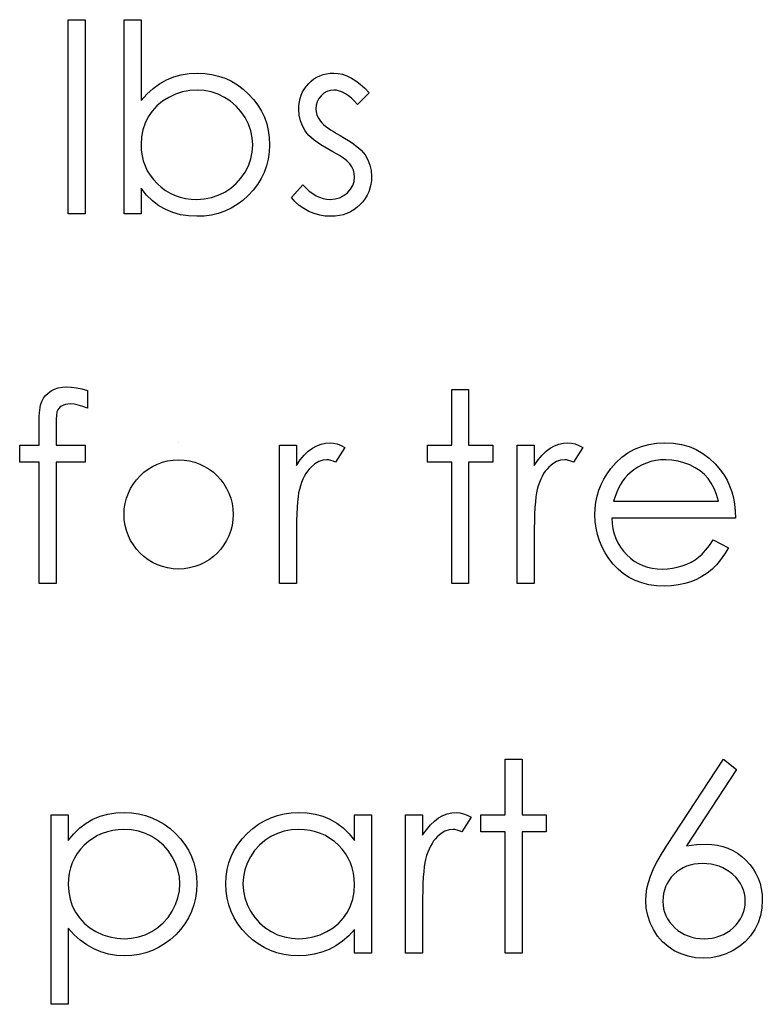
# Model space of a CAD drawing. Header units: inches. Extents: x 1694 to 2505, y -239 to -56.
# Tile 213 of 256: x 1858.464 to 1859.004, y -89.542 to -88.826. Entities that reach past the tile are written whole.
import ezdxf

# ---------------------------------------------------------------- set-up
doc = ezdxf.new("R2010")
doc.units = ezdxf.units.IN
doc.header["$LTSCALE"] = 0.5
doc.header["$MEASUREMENT"] = 0

msp = doc.modelspace()

# ---------------------------------------------------------------- linework, layer by layer
at = {"color": 7, "linetype": 'Continuous'}
for p, q in [((1858.49909, -88.82599), (1858.51146, -88.82599)), ((1858.49909, -88.96732), (1858.49909, -88.82599)), ((1858.51146, -88.82599), (1858.51146, -88.96732)), ((1858.53973, -88.96732), (1858.53973, -88.82599)), ((1858.53973, -88.82599), (1858.55209, -88.82599)), ((1858.55209, -88.82599), (1858.55209, -88.8849)), ((1858.58141, -88.8661), (1858.58718, -88.86516)), ((1858.58718, -88.86516), (1858.59317, -88.86486)), ((1858.59317, -88.86486), (1858.59849, -88.8651)), ((1858.59849, -88.8651), (1858.60366, -88.86582)), ((1858.68464, -88.8659), (1858.6871, -88.86532)), ((1858.6871, -88.86532), (1858.68967, -88.86497)), ((1858.68967, -88.86497), (1858.69237, -88.86486)), ((1858.69237, -88.86486), (1858.69557, -88.86508)), ((1858.69557, -88.86508), (1858.69878, -88.86574)), ((1858.56087, -88.87612), (1858.56565, -88.87267)), ((1858.56565, -88.87267), (1858.57064, -88.86985)), ((1858.57064, -88.86985), (1858.57591, -88.86767)), ((1858.57591, -88.86767), (1858.58141, -88.8661)), ((1858.60366, -88.86582), (1858.6086, -88.86701)), ((1858.6086, -88.86701), (1858.61334, -88.86866)), ((1858.61334, -88.86866), (1858.61787, -88.87082)), ((1858.61787, -88.87082), (1858.62223, -88.87344)), ((1858.67244, -88.87432), (1858.67413, -88.87239)), ((1858.67413, -88.87239), (1858.676, -88.87062)), ((1858.676, -88.87062), (1858.67799, -88.86911)), ((1858.67799, -88.86911), (1858.68009, -88.86781)), ((1858.68009, -88.86781), (1858.6823, -88.86673)), ((1858.6823, -88.86673), (1858.68464, -88.8659)), ((1858.69878, -88.86574), (1858.70201, -88.86687)), ((1858.70201, -88.86687), (1858.70524, -88.86844)), ((1858.70524, -88.86844), (1858.70844, -88.87046)), ((1858.70844, -88.87046), (1858.71167, -88.87292)), ((1858.55637, -88.88017), (1858.56087, -88.87612)), ((1858.58232, -88.87855), (1858.57724, -88.88017)), ((1858.58751, -88.87755), (1858.58232, -88.87855)), ((1858.59286, -88.87722), (1858.58751, -88.87755)), ((1858.59811, -88.87755), (1858.59286, -88.87722)), ((1858.60319, -88.87855), (1858.59811, -88.87755)), ((1858.60813, -88.88017), (1858.60319, -88.87855)), ((1858.62223, -88.87344), (1858.62637, -88.87653)), ((1858.62637, -88.87653), (1858.63032, -88.88012)), ((1858.66872, -88.88087), (1858.66974, -88.87857)), ((1858.66974, -88.87857), (1858.67098, -88.87639)), ((1858.67098, -88.87639), (1858.67244, -88.87432)), ((1858.68514, -88.87951), (1858.68312, -88.88131)), ((1858.68738, -88.87824), (1858.68514, -88.87951)), ((1858.68978, -88.87747), (1858.68738, -88.87824)), ((1858.69237, -88.87722), (1858.68978, -88.87747)), ((1858.6945, -88.87739), (1858.69237, -88.87722)), ((1858.69665, -88.87788), (1858.6945, -88.87739)), ((1858.6988, -88.87871), (1858.69665, -88.87788)), ((1858.70098, -88.87987), (1858.6988, -88.87871)), ((1858.70314, -88.88136), (1858.70098, -88.87987)), ((1858.71815, -88.87918), (1858.70976, -88.88782)), ((1858.71167, -88.87292), (1858.71492, -88.87581)), ((1858.71492, -88.87581), (1858.71815, -88.87918)), ((1858.55209, -88.8849), (1858.55637, -88.88017)), ((1858.56772, -88.88536), (1858.56369, -88.88868)), ((1858.5723, -88.88249), (1858.56772, -88.88536)), ((1858.57724, -88.88017), (1858.5723, -88.88249)), ((1858.61287, -88.88249), (1858.60813, -88.88017)), ((1858.61732, -88.88539), (1858.61287, -88.88249)), ((1858.62129, -88.88881), (1858.61732, -88.88539)), ((1858.63032, -88.88012), (1858.63394, -88.88404)), ((1858.63394, -88.88404), (1858.63706, -88.88815)), ((1858.66703, -88.88848), (1858.66736, -88.88583)), ((1858.66736, -88.88583), (1858.66794, -88.88329)), ((1858.66794, -88.88329), (1858.66872, -88.88087)), ((1858.68025, -88.8857), (1858.67954, -88.88815)), ((1858.68144, -88.88343), (1858.68025, -88.8857)), ((1858.68312, -88.88131), (1858.68144, -88.88343)), ((1858.70535, -88.88318), (1858.70314, -88.88136)), ((1858.70755, -88.88534), (1858.70535, -88.88318)), ((1858.70976, -88.88782), (1858.70755, -88.88534)), ((1858.56021, -88.89246), (1858.55731, -88.89671)), ((1858.56369, -88.88868), (1858.56021, -88.89246)), ((1858.62477, -88.89276), (1858.62129, -88.88881)), ((1858.62778, -88.89723), (1858.62477, -88.89276)), ((1858.63706, -88.88815), (1858.6397, -88.89249)), ((1858.6397, -88.89249), (1858.64189, -88.89701)), ((1858.66692, -88.89127), (1858.66703, -88.88848)), ((1858.6672, -88.89552), (1858.66692, -88.89127)), ((1858.67954, -88.88815), (1858.67929, -88.89077)), ((1858.67929, -88.89077), (1858.67951, -88.89315)), ((1858.67951, -88.89315), (1858.68014, -88.89544)), ((1858.55502, -88.90132), (1858.55339, -88.90618)), ((1858.55731, -88.89671), (1858.55502, -88.90132)), ((1858.63021, -88.90204), (1858.62778, -88.89723)), ((1858.64189, -88.89701), (1858.64357, -88.90173)), ((1858.66808, -88.8995), (1858.6672, -88.89552)), ((1858.66952, -88.90328), (1858.66808, -88.8995)), ((1858.68014, -88.89544), (1858.68122, -88.8977)), ((1858.68122, -88.8977), (1858.68271, -88.89991)), ((1858.68271, -88.89991), (1858.68368, -88.90104)), ((1858.68368, -88.90104), (1858.68489, -88.9022)), ((1858.55339, -88.90618), (1858.55242, -88.91134)), ((1858.63198, -88.90695), (1858.63021, -88.90204)), ((1858.633, -88.912), (1858.63198, -88.90695)), ((1858.64357, -88.90173), (1858.64476, -88.90667)), ((1858.64476, -88.90667), (1858.64547, -88.91181)), ((1858.67153, -88.90678), (1858.66952, -88.90328)), ((1858.6728, -88.90847), (1858.67153, -88.90678)), ((1858.67435, -88.91018), (1858.6728, -88.90847)), ((1858.68489, -88.9022), (1858.68633, -88.90344)), ((1858.68633, -88.90344), (1858.68801, -88.90471)), ((1858.68801, -88.90471), (1858.68994, -88.90604)), ((1858.68994, -88.90604), (1858.6921, -88.90739)), ((1858.6921, -88.90739), (1858.69447, -88.90883)), ((1858.55242, -88.91134), (1858.55209, -88.91678)), ((1858.63336, -88.91716), (1858.633, -88.912)), ((1858.64547, -88.91181), (1858.64572, -88.91716)), ((1858.67611, -88.91189), (1858.67435, -88.91018)), ((1858.67816, -88.9136), (1858.67611, -88.91189)), ((1858.68047, -88.91531), (1858.67816, -88.9136)), ((1858.68301, -88.91705), (1858.68047, -88.91531)), ((1858.69447, -88.90883), (1858.69709, -88.91029)), ((1858.69709, -88.91029), (1858.70029, -88.91211)), ((1858.70029, -88.91211), (1858.70322, -88.91391)), ((1858.70322, -88.91391), (1858.7059, -88.9157)), ((1858.7059, -88.9157), (1858.7083, -88.91747)), ((1858.55209, -88.91678), (1858.55229, -88.92094)), ((1858.55229, -88.92094), (1858.55284, -88.92495)), ((1858.63198, -88.92732), (1858.63303, -88.92233)), ((1858.63303, -88.92233), (1858.63336, -88.91716)), ((1858.64547, -88.92244), (1858.64476, -88.92751)), ((1858.64572, -88.91716), (1858.64547, -88.92244)), ((1858.68583, -88.91879), (1858.68301, -88.91705)), ((1858.68889, -88.92053), (1858.68583, -88.91879)), ((1858.69174, -88.92208), (1858.68889, -88.92053)), ((1858.6943, -88.92354), (1858.69174, -88.92208)), ((1858.7083, -88.91747), (1858.71042, -88.91923)), ((1858.71042, -88.91923), (1858.7123, -88.92097)), ((1858.7123, -88.92097), (1858.7139, -88.92271)), ((1858.7139, -88.92271), (1858.71523, -88.92442)), ((1858.55284, -88.92495), (1858.55375, -88.92878)), ((1858.55375, -88.92878), (1858.55502, -88.93243)), ((1858.63026, -88.93223), (1858.63198, -88.92732)), ((1858.64476, -88.92751), (1858.64354, -88.9324)), ((1858.69662, -88.92492), (1858.6943, -88.92354)), ((1858.69867, -88.92624), (1858.69662, -88.92492)), ((1858.70043, -88.92751), (1858.69867, -88.92624)), ((1858.70195, -88.92873), (1858.70043, -88.92751)), ((1858.70319, -88.92986), (1858.70195, -88.92873)), ((1858.70416, -88.93091), (1858.70319, -88.92986)), ((1858.71523, -88.92442), (1858.71727, -88.92798)), ((1858.71727, -88.92798), (1858.71876, -88.93177)), ((1858.55502, -88.93243), (1858.55667, -88.93591)), ((1858.55667, -88.93591), (1858.55869, -88.93922)), ((1858.62485, -88.9414), (1858.62784, -88.93698)), ((1858.62784, -88.93698), (1858.63026, -88.93223)), ((1858.64183, -88.93709), (1858.63965, -88.94159)), ((1858.64354, -88.9324), (1858.64183, -88.93709)), ((1858.70565, -88.93309), (1858.70416, -88.93091)), ((1858.7067, -88.93541), (1858.70565, -88.93309)), ((1858.70733, -88.93789), (1858.7067, -88.93541)), ((1858.71876, -88.93177), (1858.71962, -88.93577)), ((1858.71962, -88.93577), (1858.71992, -88.93999)), ((1858.55869, -88.93922), (1858.56106, -88.94234)), ((1858.56106, -88.94234), (1858.5638, -88.94529)), ((1858.62138, -88.94529), (1858.62485, -88.9414)), ((1858.63965, -88.94159), (1858.63697, -88.94587)), ((1858.70626, -88.94662), (1858.70722, -88.94369)), ((1858.70722, -88.94369), (1858.70755, -88.94052)), ((1858.70755, -88.94052), (1858.70733, -88.93789)), ((1858.71978, -88.94297), (1858.7194, -88.94584)), ((1858.71992, -88.93999), (1858.71978, -88.94297)), ((1858.55615, -88.95363), (1858.55209, -88.94869)), ((1858.55209, -88.94869), (1858.55209, -88.96732)), ((1858.5638, -88.94529), (1858.5668, -88.94797)), ((1858.5668, -88.94797), (1858.57001, -88.95029)), ((1858.57001, -88.95029), (1858.57335, -88.95225)), ((1858.60824, -88.95379), (1858.61301, -88.95153)), ((1858.61301, -88.95153), (1858.61743, -88.94869)), ((1858.61743, -88.94869), (1858.62138, -88.94529)), ((1858.63383, -88.94998), (1858.63018, -88.95388)), ((1858.63697, -88.94587), (1858.63383, -88.94998)), ((1858.66162, -88.95545), (1858.66982, -88.94612)), ((1858.66982, -88.94612), (1858.67219, -88.9486)), ((1858.67219, -88.9486), (1858.6746, -88.95076)), ((1858.6746, -88.95076), (1858.67705, -88.95258)), ((1858.70236, -88.95189), (1858.70463, -88.94938)), ((1858.70463, -88.94938), (1858.70626, -88.94662)), ((1858.71782, -88.95123), (1858.71661, -88.95377)), ((1858.71873, -88.9486), (1858.71782, -88.95123)), ((1858.7194, -88.94584), (1858.71873, -88.9486)), ((1858.56048, -88.95788), (1858.55615, -88.95363)), ((1858.56512, -88.96138), (1858.56048, -88.95788)), ((1858.57335, -88.95225), (1858.57688, -88.95385)), ((1858.57688, -88.95385), (1858.58058, -88.95512)), ((1858.58058, -88.95512), (1858.58444, -88.956)), ((1858.58444, -88.956), (1858.58847, -88.95655)), ((1858.58847, -88.95655), (1858.59267, -88.95672)), ((1858.59267, -88.95672), (1858.59808, -88.95639)), ((1858.59808, -88.95639), (1858.60327, -88.95542)), ((1858.60327, -88.95542), (1858.60824, -88.95379)), ((1858.62621, -88.95744), (1858.62201, -88.96053)), ((1858.63018, -88.95388), (1858.62621, -88.95744)), ((1858.6643, -88.95846), (1858.66162, -88.95545)), ((1858.66731, -88.96114), (1858.6643, -88.95846)), ((1858.67705, -88.95258), (1858.67951, -88.95407)), ((1858.67951, -88.95407), (1858.68202, -88.95523)), ((1858.68202, -88.95523), (1858.68459, -88.95606)), ((1858.68459, -88.95606), (1858.68715, -88.95655)), ((1858.68715, -88.95655), (1858.68978, -88.95672)), ((1858.68978, -88.95672), (1858.69334, -88.95642)), ((1858.69334, -88.95642), (1858.69662, -88.9555)), ((1858.69662, -88.9555), (1858.69963, -88.95401)), ((1858.69963, -88.95401), (1858.70236, -88.95189)), ((1858.71346, -88.95846), (1858.71147, -88.96064)), ((1858.71517, -88.95617), (1858.71346, -88.95846)), ((1858.71661, -88.95377), (1858.71517, -88.95617)), ((1858.57006, -88.9642), (1858.56512, -88.96138)), ((1858.57531, -88.96632), (1858.57006, -88.9642)), ((1858.61307, -88.96528), (1858.60829, -88.96696)), ((1858.61765, -88.96315), (1858.61307, -88.96528)), ((1858.62201, -88.96053), (1858.61765, -88.96315)), ((1858.67065, -88.96348), (1858.66731, -88.96114)), ((1858.67432, -88.96547), (1858.67065, -88.96348)), ((1858.67821, -88.96704), (1858.67432, -88.96547)), ((1858.70457, -88.96577), (1858.70201, -88.96696)), ((1858.707, -88.96434), (1858.70457, -88.96577)), ((1858.70929, -88.96263), (1858.707, -88.96434)), ((1858.71147, -88.96064), (1858.70929, -88.96263)), ((1858.51146, -88.96732), (1858.49909, -88.96732)), ((1858.55209, -88.96732), (1858.53973, -88.96732)), ((1858.58083, -88.96787), (1858.57531, -88.96632)), ((1858.58665, -88.96878), (1858.58083, -88.96787)), ((1858.59278, -88.96908), (1858.58665, -88.96878)), ((1858.59813, -88.96884), (1858.59278, -88.96908)), ((1858.60332, -88.96815), (1858.59813, -88.96884)), ((1858.60829, -88.96696), (1858.60332, -88.96815)), ((1858.68219, -88.96817), (1858.67821, -88.96704)), ((1858.68624, -88.96886), (1858.68219, -88.96817)), ((1858.69041, -88.96908), (1858.68624, -88.96886)), ((1858.6935, -88.96895), (1858.69041, -88.96908)), ((1858.69646, -88.96856), (1858.6935, -88.96895)), ((1858.6993, -88.9679), (1858.69646, -88.96856)), ((1858.70201, -88.96696), (1858.6993, -88.9679)), ((1858.48662, -89.09615), (1858.48913, -89.09488)), ((1858.48913, -89.09488), (1858.49189, -89.09397)), ((1858.49189, -89.09397), (1858.4949, -89.09345)), ((1858.4949, -89.09345), (1858.49816, -89.09325)), ((1858.49816, -89.09325), (1858.50147, -89.09342)), ((1858.50147, -89.09342), (1858.50508, -89.09389)), ((1858.50508, -89.09389), (1858.509, -89.09472)), ((1858.509, -89.09472), (1858.51323, -89.09585)), ((1858.47988, -89.10377), (1858.48104, -89.10151)), ((1858.48104, -89.10151), (1858.48256, -89.09949)), ((1858.48256, -89.09949), (1858.48441, -89.0977)), ((1858.48441, -89.0977), (1858.48662, -89.09615)), ((1858.51323, -89.09585), (1858.51323, -89.10871)), ((1858.77822, -89.09502), (1858.79058, -89.09502)), ((1858.77822, -89.13565), (1858.77822, -89.09502)), ((1858.79058, -89.09502), (1858.79058, -89.13565)), ((1858.47839, -89.11006), (1858.47867, -89.10821)), ((1858.47867, -89.10821), (1858.47903, -89.10653)), ((1858.47903, -89.10653), (1858.47941, -89.10504)), ((1858.47941, -89.10504), (1858.47988, -89.10377)), ((1858.49214, -89.10888), (1858.49145, -89.10981)), ((1858.49308, -89.10802), (1858.49214, -89.10888)), ((1858.49424, -89.10719), (1858.49308, -89.10802)), ((1858.49562, -89.1065), (1858.49424, -89.10719)), ((1858.49713, -89.106), (1858.49562, -89.1065)), ((1858.49885, -89.10573), (1858.49713, -89.106)), ((1858.5007, -89.10562), (1858.49885, -89.10573)), ((1858.50343, -89.10581), (1858.5007, -89.10562)), ((1858.50644, -89.10639), (1858.50343, -89.10581)), ((1858.50969, -89.10736), (1858.50644, -89.10639)), ((1858.51323, -89.10871), (1858.50969, -89.10736)), ((1858.47792, -89.11688), (1858.47803, -89.11442)), ((1858.47803, -89.11442), (1858.47817, -89.11216)), ((1858.47817, -89.11216), (1858.47839, -89.11006)), ((1858.49043, -89.11602), (1858.4904, -89.11768)), ((1858.49051, -89.11453), (1858.49043, -89.11602)), ((1858.49059, -89.11329), (1858.49051, -89.11453)), ((1858.49073, -89.11224), (1858.49059, -89.11329)), ((1858.49084, -89.11142), (1858.49073, -89.11224)), ((1858.49101, -89.11081), (1858.49084, -89.11142)), ((1858.49145, -89.10981), (1858.49101, -89.11081)), ((1858.47789, -89.11956), (1858.47792, -89.11688)), ((1858.47789, -89.13565), (1858.47789, -89.11956)), ((1858.4904, -89.11768), (1858.49034, -89.11959)), ((1858.49034, -89.11959), (1858.49034, -89.13565)), ((1858.46376, -89.14802), (1858.46376, -89.13565)), ((1858.46376, -89.13565), (1858.47789, -89.13565)), ((1858.49034, -89.13565), (1858.51146, -89.13565)), ((1858.51146, -89.13565), (1858.51146, -89.14802)), ((1858.57953, -89.13388), (1858.57953, -89.13388)), ((1858.65279, -89.13565), (1858.66516, -89.13565)), ((1858.65279, -89.23635), (1858.65279, -89.13565)), ((1858.66516, -89.13565), (1858.66516, -89.15047)), ((1858.67382, -89.14007), (1858.67686, -89.1378)), ((1858.67686, -89.1378), (1858.67998, -89.13609)), ((1858.67998, -89.13609), (1858.68318, -89.13485)), ((1858.68318, -89.13485), (1858.68641, -89.13413)), ((1858.68641, -89.13413), (1858.68972, -89.13388)), ((1858.68972, -89.13388), (1858.69229, -89.1341)), ((1858.69229, -89.1341), (1858.69494, -89.13474)), ((1858.70049, -89.13733), (1858.6937, -89.14804)), ((1858.69494, -89.13474), (1858.69767, -89.13582)), ((1858.69767, -89.13582), (1858.70049, -89.13733)), ((1858.76055, -89.14802), (1858.76055, -89.13565)), ((1858.76055, -89.13565), (1858.77822, -89.13565)), ((1858.79058, -89.13565), (1858.80825, -89.13565)), ((1858.80825, -89.13565), (1858.80825, -89.14802)), ((1858.82592, -89.13565), (1858.83828, -89.13565)), ((1858.82592, -89.23635), (1858.82592, -89.13565)), ((1858.83828, -89.13565), (1858.83828, -89.15047)), ((1858.84695, -89.14007), (1858.84999, -89.1378)), ((1858.84999, -89.1378), (1858.85311, -89.13609)), ((1858.85311, -89.13609), (1858.85631, -89.13485)), ((1858.85631, -89.13485), (1858.85954, -89.13413)), ((1858.85954, -89.13413), (1858.86285, -89.13388)), ((1858.86285, -89.13388), (1858.86542, -89.1341)), ((1858.86542, -89.1341), (1858.86807, -89.13474)), ((1858.87361, -89.13733), (1858.86682, -89.14804)), ((1858.86807, -89.13474), (1858.8708, -89.13582)), ((1858.8708, -89.13582), (1858.87361, -89.13733)), ((1858.91124, -89.13858), (1858.91632, -89.13653)), ((1858.91632, -89.13653), (1858.9217, -89.13504)), ((1858.9217, -89.13504), (1858.92739, -89.13419)), ((1858.92739, -89.13419), (1858.9334, -89.13388)), ((1858.9334, -89.13388), (1858.93959, -89.13419)), ((1858.93959, -89.13419), (1858.94547, -89.13513)), ((1858.94547, -89.13513), (1858.95101, -89.13667)), ((1858.95101, -89.13667), (1858.95623, -89.13883)), ((1858.66797, -89.14639), (1858.67087, -89.14291)), ((1858.67087, -89.14291), (1858.67382, -89.14007)), ((1858.8411, -89.14639), (1858.844, -89.14291)), ((1858.844, -89.14291), (1858.84695, -89.14007)), ((1858.89788, -89.14827), (1858.90202, -89.14443)), ((1858.90202, -89.14443), (1858.90646, -89.14123)), ((1858.90646, -89.14123), (1858.91124, -89.13858)), ((1858.95623, -89.13883), (1858.96114, -89.14161)), ((1858.96114, -89.14161), (1858.96573, -89.14504)), ((1858.96573, -89.14504), (1858.97001, -89.14907)), ((1858.47789, -89.14802), (1858.46376, -89.14802)), ((1858.47789, -89.23635), (1858.47789, -89.14802)), ((1858.49032, -89.14802), (1858.49026, -89.23635)), ((1858.51146, -89.14802), (1858.49032, -89.14802)), ((1858.66516, -89.15047), (1858.66797, -89.14639)), ((1858.67584, -89.15155), (1858.67449, -89.15296)), ((1858.67865, -89.14923), (1858.67584, -89.15155)), ((1858.6815, -89.14758), (1858.67865, -89.14923)), ((1858.68442, -89.14658), (1858.6815, -89.14758)), ((1858.68738, -89.14625), (1858.68442, -89.14658)), ((1858.68873, -89.14636), (1858.68738, -89.14625)), ((1858.69025, -89.14669), (1858.68873, -89.14636)), ((1858.6919, -89.14727), (1858.69025, -89.14669)), ((1858.6937, -89.14804), (1858.6919, -89.14727)), ((1858.77822, -89.14802), (1858.76055, -89.14802)), ((1858.77822, -89.23635), (1858.77822, -89.14802)), ((1858.80825, -89.14802), (1858.79058, -89.14802)), ((1858.79058, -89.14802), (1858.79058, -89.23635)), ((1858.83828, -89.15047), (1858.8411, -89.14639)), ((1858.84896, -89.15155), (1858.84761, -89.15296)), ((1858.85178, -89.14923), (1858.84896, -89.15155)), ((1858.85462, -89.14758), (1858.85178, -89.14923)), ((1858.85755, -89.14658), (1858.85462, -89.14758)), ((1858.8605, -89.14625), (1858.85755, -89.14658)), ((1858.86186, -89.14636), (1858.8605, -89.14625)), ((1858.86337, -89.14669), (1858.86186, -89.14636)), ((1858.86503, -89.14727), (1858.86337, -89.14669)), ((1858.86682, -89.14804), (1858.86503, -89.14727)), ((1858.89404, -89.15265), (1858.89788, -89.14827)), ((1858.91378, -89.15155), (1858.91088, -89.15348)), ((1858.91681, -89.14995), (1858.91378, -89.15155)), ((1858.92002, -89.1486), (1858.91681, -89.14995)), ((1858.9233, -89.14758), (1858.92002, -89.1486)), ((1858.92675, -89.14683), (1858.9233, -89.14758)), ((1858.93034, -89.14639), (1858.92675, -89.14683)), ((1858.93404, -89.14625), (1858.93034, -89.14639)), ((1858.93857, -89.14647), (1858.93404, -89.14625)), ((1858.94298, -89.14719), (1858.93857, -89.14647)), ((1858.94732, -89.14835), (1858.94298, -89.14719)), ((1858.95151, -89.15), (1858.94732, -89.14835)), ((1858.95546, -89.15202), (1858.95151, -89.15)), ((1858.95899, -89.15434), (1858.95546, -89.15202)), ((1858.97001, -89.14907), (1858.97395, -89.1537)), ((1858.67095, -89.15829), (1858.66993, -89.16044)), ((1858.67206, -89.15633), (1858.67095, -89.15829)), ((1858.67322, -89.15456), (1858.67206, -89.15633)), ((1858.67449, -89.15296), (1858.67322, -89.15456)), ((1858.84408, -89.15829), (1858.84306, -89.16044)), ((1858.84518, -89.15633), (1858.84408, -89.15829)), ((1858.84634, -89.15456), (1858.84518, -89.15633)), ((1858.84761, -89.15296), (1858.84634, -89.15456)), ((1858.88896, -89.1603), (1858.89134, -89.15641)), ((1858.89134, -89.15641), (1858.89404, -89.15265)), ((1858.90616, -89.15751), (1858.90436, -89.15956)), ((1858.90809, -89.15569), (1858.90616, -89.15751)), ((1858.91088, -89.15348), (1858.90809, -89.15569)), ((1858.96214, -89.15696), (1858.95899, -89.15434)), ((1858.96484, -89.15989), (1858.96214, -89.15696)), ((1858.97395, -89.1537), (1858.97649, -89.15732)), ((1858.97649, -89.15732), (1858.97867, -89.16113)), ((1858.66814, -89.16527), (1858.66736, -89.16795)), ((1858.66899, -89.16276), (1858.66814, -89.16527)), ((1858.66993, -89.16044), (1858.66899, -89.16276)), ((1858.84126, -89.16527), (1858.84049, -89.16795)), ((1858.84212, -89.16276), (1858.84126, -89.16527)), ((1858.84306, -89.16044), (1858.84212, -89.16276)), ((1858.88535, -89.16844), (1858.88697, -89.1643)), ((1858.88697, -89.1643), (1858.88896, -89.1603)), ((1858.90114, -89.16425), (1858.8997, -89.16695)), ((1858.90268, -89.16179), (1858.90114, -89.16425)), ((1858.90436, -89.15956), (1858.90268, -89.16179)), ((1858.96722, -89.1632), (1858.96484, -89.15989)), ((1858.96929, -89.16704), (1858.96722, -89.1632)), ((1858.97867, -89.16113), (1858.98055, -89.16519)), ((1858.98055, -89.16519), (1858.98207, -89.16944)), ((1858.6664, -89.1733), (1858.66601, -89.17681)), ((1858.66684, -89.17035), (1858.6664, -89.1733)), ((1858.66736, -89.16795), (1858.66684, -89.17035)), ((1858.83952, -89.1733), (1858.83914, -89.17681)), ((1858.83997, -89.17035), (1858.83952, -89.1733)), ((1858.84049, -89.16795), (1858.83997, -89.17035)), ((1858.88317, -89.17711), (1858.88408, -89.17272)), ((1858.88408, -89.17272), (1858.88535, -89.16844)), ((1858.89719, -89.17294), (1858.89611, -89.17628)), ((1858.89837, -89.16985), (1858.89719, -89.17294)), ((1858.8997, -89.16695), (1858.89837, -89.16985)), ((1858.97108, -89.1714), (1858.96929, -89.16704)), ((1858.97254, -89.17628), (1858.97108, -89.1714)), ((1858.98207, -89.16944), (1858.98328, -89.17391)), ((1858.66571, -89.18086), (1858.66546, -89.18545)), ((1858.66601, -89.17681), (1858.66571, -89.18086)), ((1858.83883, -89.18086), (1858.83859, -89.18545)), ((1858.83914, -89.17681), (1858.83883, -89.18086)), ((1858.88264, -89.18164), (1858.88317, -89.17711)), ((1858.89611, -89.17628), (1858.97254, -89.17628)), ((1858.98328, -89.17391), (1858.98417, -89.1786)), ((1858.98417, -89.1786), (1858.98469, -89.18351)), ((1858.66546, -89.18545), (1858.66529, -89.19058)), ((1858.83859, -89.18545), (1858.83842, -89.19058)), ((1858.88245, -89.18627), (1858.88264, -89.18164)), ((1858.88267, -89.19122), (1858.88245, -89.18627)), ((1858.98469, -89.18351), (1858.98491, -89.18865)), ((1858.66529, -89.19058), (1858.66518, -89.19627)), ((1858.83842, -89.19058), (1858.83831, -89.19627)), ((1858.88328, -89.19605), (1858.88267, -89.19122)), ((1858.98491, -89.18865), (1858.89481, -89.18865)), ((1858.89481, -89.18865), (1858.89506, -89.19262)), ((1858.89506, -89.19262), (1858.89561, -89.19643)), ((1858.66518, -89.19627), (1858.66516, -89.20251)), ((1858.83831, -89.19627), (1858.83828, -89.20251)), ((1858.88432, -89.20071), (1858.88328, -89.19605)), ((1858.88582, -89.20527), (1858.88432, -89.20071)), ((1858.89561, -89.19643), (1858.8965, -89.20005)), ((1858.8965, -89.20005), (1858.89771, -89.20347)), ((1858.66516, -89.20251), (1858.66516, -89.23635)), ((1858.83828, -89.20251), (1858.83828, -89.23635)), ((1858.88769, -89.20971), (1858.88582, -89.20527)), ((1858.89771, -89.20347), (1858.8992, -89.2067)), ((1858.8992, -89.2067), (1858.90102, -89.20977)), ((1858.96308, -89.21203), (1858.96581, -89.20861)), ((1858.96581, -89.20861), (1858.96862, -89.20455)), ((1858.96862, -89.20455), (1858.97961, -89.21032)), ((1858.88998, -89.21402), (1858.88769, -89.20971)), ((1858.89272, -89.21818), (1858.88998, -89.21402)), ((1858.90102, -89.20977), (1858.90318, -89.21264)), ((1858.90318, -89.21264), (1858.90563, -89.21534)), ((1858.90563, -89.21534), (1858.90834, -89.21777)), ((1858.95794, -89.21714), (1858.96045, -89.2149)), ((1858.96045, -89.2149), (1858.96308, -89.21203)), ((1858.97691, -89.21493), (1858.97401, -89.21907)), ((1858.97961, -89.21032), (1858.97691, -89.21493)), ((1858.89586, -89.22221), (1858.89272, -89.21818)), ((1858.89937, -89.22594), (1858.89586, -89.22221)), ((1858.90834, -89.21777), (1858.91118, -89.2199)), ((1858.91118, -89.2199), (1858.91419, -89.22169)), ((1858.91419, -89.22169), (1858.91737, -89.22315)), ((1858.91737, -89.22315), (1858.92068, -89.22428)), ((1858.94246, -89.22442), (1858.94599, -89.2234)), ((1858.94599, -89.2234), (1858.94939, -89.22213)), ((1858.94939, -89.22213), (1858.9525, -89.22064)), ((1858.9525, -89.22064), (1858.95535, -89.21898)), ((1858.95535, -89.21898), (1858.95794, -89.21714)), ((1858.97092, -89.22277), (1858.9676, -89.22597)), ((1858.97401, -89.21907), (1858.97092, -89.22277)), ((1858.90323, -89.22917), (1858.89937, -89.22594)), ((1858.9074, -89.2319), (1858.90323, -89.22917)), ((1858.92068, -89.22428), (1858.92416, -89.22509)), ((1858.92416, -89.22509), (1858.92777, -89.22558)), ((1858.92777, -89.22558), (1858.93155, -89.22575)), ((1858.93155, -89.22575), (1858.93525, -89.22561)), ((1858.93525, -89.22561), (1858.93887, -89.22517)), ((1858.93887, -89.22517), (1858.94246, -89.22442)), ((1858.9641, -89.22876), (1858.9604, -89.23119)), ((1858.9676, -89.22597), (1858.9641, -89.22876)), ((1858.49026, -89.23635), (1858.47789, -89.23635)), ((1858.66516, -89.23635), (1858.65279, -89.23635)), ((1858.79058, -89.23635), (1858.77822, -89.23635)), ((1858.83828, -89.23635), (1858.82592, -89.23635)), ((1858.91187, -89.23414), (1858.9074, -89.2319)), ((1858.9167, -89.23588), (1858.91187, -89.23414)), ((1858.92184, -89.23712), (1858.9167, -89.23588)), ((1858.9273, -89.23787), (1858.92184, -89.23712)), ((1858.9331, -89.23811), (1858.9273, -89.23787)), ((1858.93832, -89.23792), (1858.9331, -89.23811)), ((1858.94326, -89.23734), (1858.93832, -89.23792)), ((1858.94792, -89.23637), (1858.94326, -89.23734)), ((1858.95231, -89.23502), (1858.94792, -89.23637)), ((1858.95645, -89.23328), (1858.95231, -89.23502)), ((1858.9604, -89.23119), (1858.95645, -89.23328)), ((1858.81708, -89.36405), (1858.82945, -89.36405)), ((1858.81708, -89.40468), (1858.81708, -89.36405)), ((1858.82945, -89.36405), (1858.82945, -89.40468)), ((1858.93495, -89.42693), (1858.97608, -89.36405)), ((1858.97608, -89.36405), (1858.9856, -89.37153)), ((1858.9856, -89.37153), (1858.94919, -89.4272)), ((1858.53365, -89.40322), (1858.53978, -89.40291)), ((1858.53978, -89.40291), (1858.54514, -89.40316)), ((1858.66146, -89.40316), (1858.66681, -89.40291)), ((1858.66681, -89.40291), (1858.67297, -89.40322)), ((1858.77827, -89.40316), (1858.78159, -89.40291)), ((1858.78159, -89.40291), (1858.78415, -89.40313)), ((1858.48673, -89.40468), (1858.49909, -89.40468)), ((1858.48673, -89.54247), (1858.48673, -89.40468)), ((1858.49909, -89.40468), (1858.49909, -89.42331)), ((1858.51212, -89.41059), (1858.51706, -89.4078)), ((1858.51706, -89.4078), (1858.52231, -89.40567)), ((1858.52231, -89.40567), (1858.52783, -89.40413)), ((1858.52783, -89.40413), (1858.53365, -89.40322)), ((1858.54514, -89.40316), (1858.55033, -89.40385)), ((1858.55033, -89.40385), (1858.55529, -89.40504)), ((1858.55529, -89.40504), (1858.56007, -89.40672)), ((1858.56007, -89.40672), (1858.56465, -89.40885)), ((1858.56465, -89.40885), (1858.56901, -89.41147)), ((1858.63761, -89.41147), (1858.64197, -89.40885)), ((1858.64197, -89.40885), (1858.64655, -89.40672)), ((1858.64655, -89.40672), (1858.65133, -89.40504)), ((1858.65133, -89.40504), (1858.65629, -89.40385)), ((1858.65629, -89.40385), (1858.66146, -89.40316)), ((1858.67297, -89.40322), (1858.67882, -89.40413)), ((1858.67882, -89.40413), (1858.68437, -89.40567)), ((1858.68437, -89.40567), (1858.68961, -89.4078)), ((1858.68961, -89.4078), (1858.69455, -89.41059)), ((1858.70755, -89.42331), (1858.70755, -89.40468)), ((1858.70755, -89.40468), (1858.71992, -89.40468)), ((1858.71992, -89.40468), (1858.71992, -89.50538)), ((1858.74465, -89.40468), (1858.75702, -89.40468)), ((1858.74465, -89.50538), (1858.74465, -89.40468)), ((1858.75702, -89.40468), (1858.75702, -89.4195)), ((1858.76273, -89.41194), (1858.76569, -89.4091)), ((1858.76569, -89.4091), (1858.76872, -89.40683)), ((1858.76872, -89.40683), (1858.77184, -89.40512)), ((1858.77184, -89.40512), (1858.77504, -89.40388)), ((1858.77504, -89.40388), (1858.77827, -89.40316)), ((1858.78415, -89.40313), (1858.7868, -89.40377)), ((1858.79235, -89.40636), (1858.78556, -89.41707)), ((1858.7868, -89.40377), (1858.78954, -89.40485)), ((1858.78954, -89.40485), (1858.79235, -89.40636)), ((1858.79942, -89.41705), (1858.79942, -89.40468)), ((1858.79942, -89.40468), (1858.81708, -89.40468)), ((1858.82945, -89.40468), (1858.84712, -89.40468)), ((1858.84712, -89.40468), (1858.84712, -89.41705)), ((1858.50315, -89.41834), (1858.50749, -89.41412)), ((1858.50749, -89.41412), (1858.51212, -89.41059)), ((1858.52758, -89.41688), (1858.52388, -89.41815)), ((1858.53145, -89.416), (1858.52758, -89.41688)), ((1858.53548, -89.41544), (1858.53145, -89.416)), ((1858.53967, -89.41528), (1858.53548, -89.41544)), ((1858.54508, -89.41561), (1858.53967, -89.41528)), ((1858.55027, -89.41658), (1858.54508, -89.41561)), ((1858.55524, -89.41821), (1858.55027, -89.41658)), ((1858.56901, -89.41147), (1858.57321, -89.41456)), ((1858.57321, -89.41456), (1858.57718, -89.41812)), ((1858.62944, -89.41812), (1858.63341, -89.41456)), ((1858.63341, -89.41456), (1858.63761, -89.41147)), ((1858.65638, -89.41658), (1858.65141, -89.41821)), ((1858.66157, -89.41561), (1858.65638, -89.41658)), ((1858.66698, -89.41528), (1858.66157, -89.41561)), ((1858.67117, -89.41544), (1858.66698, -89.41528)), ((1858.6752, -89.416), (1858.67117, -89.41544)), ((1858.67907, -89.41688), (1858.6752, -89.416)), ((1858.68277, -89.41815), (1858.67907, -89.41688)), ((1858.69455, -89.41059), (1858.69922, -89.41412)), ((1858.69922, -89.41412), (1858.70352, -89.41834)), ((1858.75702, -89.4195), (1858.75983, -89.41542)), ((1858.75983, -89.41542), (1858.76273, -89.41194)), ((1858.77336, -89.4166), (1858.77052, -89.41826)), ((1858.77629, -89.41561), (1858.77336, -89.4166)), ((1858.77924, -89.41528), (1858.77629, -89.41561)), ((1858.78059, -89.41539), (1858.77924, -89.41528)), ((1858.78211, -89.41572), (1858.78059, -89.41539)), ((1858.78377, -89.4163), (1858.78211, -89.41572)), ((1858.78556, -89.41707), (1858.78377, -89.4163)), ((1858.81708, -89.41705), (1858.79942, -89.41705)), ((1858.81708, -89.50538), (1858.81708, -89.41705)), ((1858.84712, -89.41705), (1858.82945, -89.41705)), ((1858.82945, -89.41705), (1858.82945, -89.50538)), ((1858.49909, -89.42331), (1858.50315, -89.41834)), ((1858.51381, -89.42406), (1858.5108, -89.42673)), ((1858.51701, -89.42171), (1858.51381, -89.42406)), ((1858.52035, -89.41975), (1858.51701, -89.42171)), ((1858.52388, -89.41815), (1858.52035, -89.41975)), ((1858.56001, -89.42047), (1858.55524, -89.41821)), ((1858.56443, -89.42331), (1858.56001, -89.42047)), ((1858.56838, -89.42671), (1858.56443, -89.42331)), ((1858.57718, -89.41812), (1858.58083, -89.42201)), ((1858.58083, -89.42201), (1858.58397, -89.42613)), ((1858.62265, -89.42613), (1858.62579, -89.42201)), ((1858.62579, -89.42201), (1858.62944, -89.41812)), ((1858.64222, -89.42331), (1858.63827, -89.42671)), ((1858.64663, -89.42047), (1858.64222, -89.42331)), ((1858.65141, -89.41821), (1858.64663, -89.42047)), ((1858.68627, -89.41975), (1858.68277, -89.41815)), ((1858.68964, -89.42171), (1858.68627, -89.41975)), ((1858.69281, -89.42406), (1858.68964, -89.42171)), ((1858.69582, -89.42673), (1858.69281, -89.42406)), ((1858.70352, -89.41834), (1858.70755, -89.42331)), ((1858.76508, -89.42359), (1858.76392, -89.42535)), ((1858.76635, -89.42199), (1858.76508, -89.42359)), ((1858.7677, -89.42058), (1858.76635, -89.42199)), ((1858.77052, -89.41826), (1858.7677, -89.42058)), ((1858.50807, -89.42969), (1858.50569, -89.43281)), ((1858.5108, -89.42673), (1858.50807, -89.42969)), ((1858.57186, -89.4306), (1858.56838, -89.42671)), ((1858.57484, -89.43504), (1858.57186, -89.4306)), ((1858.58397, -89.42613), (1858.58665, -89.43041)), ((1858.58665, -89.43041), (1858.58883, -89.43488)), ((1858.61782, -89.43488), (1858.62, -89.43041)), ((1858.62, -89.43041), (1858.62265, -89.42613)), ((1858.63479, -89.4306), (1858.63178, -89.43504)), ((1858.63827, -89.42671), (1858.63479, -89.4306)), ((1858.69858, -89.42969), (1858.69582, -89.42673)), ((1858.70096, -89.43281), (1858.69858, -89.42969)), ((1858.76179, -89.42947), (1858.76086, -89.43179)), ((1858.76282, -89.42731), (1858.76179, -89.42947)), ((1858.76392, -89.42535), (1858.76282, -89.42731)), ((1858.93095, -89.43322), (1858.93288, -89.43013)), ((1858.93288, -89.43013), (1858.93495, -89.42693)), ((1858.94919, -89.4272), (1858.95648, -89.42621)), ((1858.95648, -89.42621), (1858.96346, -89.42588)), ((1858.96346, -89.42588), (1858.96766, -89.42607)), ((1858.96766, -89.42607), (1858.97169, -89.42662)), ((1858.97169, -89.42662), (1858.97555, -89.42753)), ((1858.97555, -89.42753), (1858.97925, -89.42883)), ((1858.97925, -89.42883), (1858.98279, -89.43049)), ((1858.98279, -89.43049), (1858.98618, -89.4325)), ((1858.50368, -89.43612), (1858.50202, -89.4396)), ((1858.50569, -89.43281), (1858.50368, -89.43612)), ((1858.57727, -89.43979), (1858.57484, -89.43504)), ((1858.58883, -89.43488), (1858.59054, -89.43957)), ((1858.6161, -89.43957), (1858.61782, -89.43488)), ((1858.63178, -89.43504), (1858.62938, -89.43979)), ((1858.70297, -89.43612), (1858.70096, -89.43281)), ((1858.70463, -89.4396), (1858.70297, -89.43612)), ((1858.75923, -89.43698), (1858.7587, -89.43938)), ((1858.76, -89.4343), (1858.75923, -89.43698)), ((1858.76086, -89.43179), (1858.76, -89.4343)), ((1858.92761, -89.43905), (1858.92921, -89.43617)), ((1858.92921, -89.43617), (1858.93095, -89.43322)), ((1858.98618, -89.4325), (1858.98938, -89.43491)), ((1858.98938, -89.43491), (1858.99245, -89.43767)), ((1858.99245, -89.43767), (1858.99523, -89.4407)), ((1858.50075, -89.44324), (1858.49984, -89.44708)), ((1858.50202, -89.4396), (1858.50075, -89.44324)), ((1858.57898, -89.4447), (1858.57727, -89.43979)), ((1858.58003, -89.44973), (1858.57898, -89.4447)), ((1858.59054, -89.43957), (1858.59176, -89.44443)), ((1858.59176, -89.44443), (1858.59248, -89.44951)), ((1858.61417, -89.44951), (1858.61489, -89.44443)), ((1858.61489, -89.44443), (1858.6161, -89.43957)), ((1858.62767, -89.4447), (1858.62662, -89.44973)), ((1858.62938, -89.43979), (1858.62767, -89.4447)), ((1858.7059, -89.44324), (1858.70463, -89.4396)), ((1858.70681, -89.44708), (1858.7059, -89.44324)), ((1858.75787, -89.44584), (1858.75757, -89.44989)), ((1858.75826, -89.44233), (1858.75787, -89.44584)), ((1858.7587, -89.43938), (1858.75826, -89.44233)), ((1858.92385, -89.44688), (1858.92493, -89.44437)), ((1858.92493, -89.44437), (1858.9262, -89.44178)), ((1858.9262, -89.44178), (1858.92761, -89.43905)), ((1858.94428, -89.44451), (1858.94204, -89.44614)), ((1858.94665, -89.44313), (1858.94428, -89.44451)), ((1858.94919, -89.442), (1858.94665, -89.44313)), ((1858.9519, -89.44114), (1858.94919, -89.442)), ((1858.95474, -89.44051), (1858.9519, -89.44114)), ((1858.95772, -89.44015), (1858.95474, -89.44051)), ((1858.96087, -89.44001), (1858.95772, -89.44015)), ((1858.96404, -89.44015), (1858.96087, -89.44001)), ((1858.96708, -89.44051), (1858.96404, -89.44015)), ((1858.97001, -89.44114), (1858.96708, -89.44051)), ((1858.97282, -89.442), (1858.97001, -89.44114)), ((1858.9755, -89.44313), (1858.97282, -89.442)), ((1858.97807, -89.44451), (1858.9755, -89.44313)), ((1858.98052, -89.44614), (1858.97807, -89.44451)), ((1858.99523, -89.4407), (1858.99766, -89.4439)), ((1858.99766, -89.4439), (1858.99971, -89.44727)), ((1858.49929, -89.45108), (1858.49909, -89.45525)), ((1858.49984, -89.44708), (1858.49929, -89.45108)), ((1858.58036, -89.45489), (1858.58003, -89.44973)), ((1858.59248, -89.44951), (1858.59272, -89.45475)), ((1858.61392, -89.45475), (1858.61417, -89.44951)), ((1858.62662, -89.44973), (1858.62629, -89.45489)), ((1858.70736, -89.45108), (1858.70681, -89.44708)), ((1858.70755, -89.45525), (1858.70736, -89.45108)), ((1858.75757, -89.44989), (1858.75732, -89.45448)), ((1858.92145, -89.45384), (1858.92291, -89.44926)), ((1858.92291, -89.44926), (1858.92385, -89.44688)), ((1858.93644, -89.45224), (1858.93506, -89.4545)), ((1858.93807, -89.45006), (1858.93644, -89.45224)), ((1858.93995, -89.44802), (1858.93807, -89.45006)), ((1858.94204, -89.44614), (1858.93995, -89.44802)), ((1858.98287, -89.44802), (1858.98052, -89.44614)), ((1858.98499, -89.45006), (1858.98287, -89.44802)), ((1858.98684, -89.45224), (1858.98499, -89.45006)), ((1858.98842, -89.4545), (1858.98684, -89.45224)), ((1858.99971, -89.44727), (1859.00136, -89.4508)), ((1859.00136, -89.4508), (1859.00266, -89.45453)), ((1858.49909, -89.45525), (1858.49943, -89.46071)), ((1858.57898, -89.46505), (1858.58, -89.46002)), ((1858.58, -89.46002), (1858.58036, -89.45489)), ((1858.59248, -89.46011), (1858.59176, -89.46527)), ((1858.59272, -89.45475), (1858.59248, -89.46011)), ((1858.61417, -89.46011), (1858.61392, -89.45475)), ((1858.61489, -89.46527), (1858.61417, -89.46011)), ((1858.62629, -89.45489), (1858.62665, -89.46002)), ((1858.62665, -89.46002), (1858.62767, -89.46505)), ((1858.70722, -89.46071), (1858.70755, -89.45525)), ((1858.75716, -89.45961), (1858.75705, -89.4653)), ((1858.75732, -89.45448), (1858.75716, -89.45961)), ((1858.91977, -89.4627), (1858.9204, -89.45831)), ((1858.9204, -89.45831), (1858.92145, -89.45384)), ((1858.93304, -89.45936), (1858.93241, -89.46196)), ((1858.93393, -89.45688), (1858.93304, -89.45936)), ((1858.93506, -89.4545), (1858.93393, -89.45688)), ((1858.98971, -89.45688), (1858.98842, -89.4545)), ((1858.99071, -89.45936), (1858.98971, -89.45688)), ((1858.9914, -89.46196), (1858.99071, -89.45936)), ((1859.00266, -89.45453), (1859.0036, -89.45842)), ((1859.0036, -89.45842), (1859.00415, -89.46248)), ((1858.49943, -89.46071), (1858.50039, -89.46588)), ((1858.50039, -89.46588), (1858.50202, -89.47079)), ((1858.57721, -89.46996), (1858.57898, -89.46505)), ((1858.59176, -89.46527), (1858.59057, -89.47021)), ((1858.61608, -89.47021), (1858.61489, -89.46527)), ((1858.62767, -89.46505), (1858.62941, -89.46996)), ((1858.7046, -89.47079), (1858.70626, -89.46588)), ((1858.70626, -89.46588), (1858.70722, -89.46071)), ((1858.75705, -89.4653), (1858.75702, -89.47153)), ((1858.91955, -89.46695), (1858.91977, -89.4627)), ((1858.91991, -89.4725), (1858.91955, -89.46695)), ((1858.93205, -89.46463), (1858.93191, -89.46745)), ((1858.93191, -89.46745), (1858.93205, -89.47024)), ((1858.93241, -89.46196), (1858.93205, -89.46463)), ((1858.99184, -89.46463), (1858.9914, -89.46196)), ((1858.99198, -89.46745), (1858.99184, -89.46463)), ((1858.99184, -89.47024), (1858.99198, -89.46745)), ((1859.00434, -89.4667), (1859.00401, -89.47247)), ((1859.00415, -89.46248), (1859.00434, -89.4667)), ((1858.50202, -89.47079), (1858.50431, -89.4754)), ((1858.57478, -89.47476), (1858.57721, -89.46996)), ((1858.59057, -89.47021), (1858.58889, -89.47496)), ((1858.61776, -89.47496), (1858.61608, -89.47021)), ((1858.62941, -89.46996), (1858.63184, -89.47476)), ((1858.70231, -89.4754), (1858.7046, -89.47079)), ((1858.75702, -89.47153), (1858.75702, -89.50538)), ((1858.92093, -89.47788), (1858.91991, -89.4725)), ((1858.93205, -89.47024), (1858.93246, -89.47289)), ((1858.93246, -89.47289), (1858.93315, -89.47548)), ((1858.99074, -89.47548), (1858.99143, -89.47289)), ((1858.99143, -89.47289), (1858.99184, -89.47024)), ((1859.00401, -89.47247), (1859.00296, -89.47797)), ((1858.50431, -89.4754), (1858.50721, -89.47962)), ((1858.50721, -89.47962), (1858.51069, -89.4834)), ((1858.5683, -89.48318), (1858.57177, -89.47924)), ((1858.57177, -89.47924), (1858.57478, -89.47476)), ((1858.58671, -89.47951), (1858.58406, -89.48385)), ((1858.58889, -89.47496), (1858.58671, -89.47951)), ((1858.61994, -89.47951), (1858.61776, -89.47496)), ((1858.62256, -89.48385), (1858.61994, -89.47951)), ((1858.63184, -89.47476), (1858.63487, -89.47924)), ((1858.63487, -89.47924), (1858.63835, -89.48318)), ((1858.69599, -89.4834), (1858.69941, -89.47962)), ((1858.69941, -89.47962), (1858.70231, -89.4754)), ((1858.92267, -89.48307), (1858.92093, -89.47788)), ((1858.93315, -89.47548), (1858.93412, -89.47794)), ((1858.93412, -89.47794), (1858.93534, -89.48031)), ((1858.93534, -89.48031), (1858.93685, -89.48255)), ((1858.98704, -89.48255), (1858.98853, -89.48031)), ((1858.98853, -89.48031), (1858.98977, -89.47794)), ((1858.98977, -89.47794), (1858.99074, -89.47548)), ((1859.00296, -89.47797), (1859.00125, -89.48316)), ((1858.50337, -89.4918), (1858.49909, -89.48713)), ((1858.49909, -89.48713), (1858.49909, -89.54247)), ((1858.51069, -89.4834), (1858.51472, -89.48672)), ((1858.51472, -89.48672), (1858.5193, -89.48956)), ((1858.55988, -89.4895), (1858.56432, -89.48661)), ((1858.56432, -89.48661), (1858.5683, -89.48318)), ((1858.58094, -89.48796), (1858.57732, -89.49188)), ((1858.58406, -89.48385), (1858.58094, -89.48796)), ((1858.62568, -89.48796), (1858.62256, -89.48385)), ((1858.6293, -89.49188), (1858.62568, -89.48796)), ((1858.63835, -89.48318), (1858.64233, -89.48661)), ((1858.64233, -89.48661), (1858.64677, -89.4895)), ((1858.6874, -89.48956), (1858.69196, -89.48672)), ((1858.69196, -89.48672), (1858.69599, -89.4834)), ((1858.70755, -89.48796), (1858.70328, -89.4926)), ((1858.70755, -89.50538), (1858.70755, -89.48796)), ((1858.92507, -89.48812), (1858.92267, -89.48307)), ((1858.92808, -89.49279), (1858.92507, -89.48812)), ((1858.93685, -89.48255), (1858.93862, -89.48473)), ((1858.93862, -89.48473), (1858.94069, -89.48677)), ((1858.94069, -89.48677), (1858.94295, -89.48865)), ((1858.94295, -89.48865), (1858.94533, -89.49028)), ((1858.97856, -89.49028), (1858.98091, -89.48865)), ((1858.98091, -89.48865), (1858.98317, -89.48677)), ((1858.98317, -89.48677), (1858.98524, -89.48473)), ((1858.98524, -89.48473), (1858.98704, -89.48255)), ((1858.99882, -89.4881), (1858.99579, -89.49262)), ((1859.00125, -89.48316), (1858.99882, -89.4881)), ((1858.50787, -89.49585), (1858.50337, -89.4918)), ((1858.51265, -89.4993), (1858.50787, -89.49585)), ((1858.5193, -89.48956), (1858.52424, -89.49185)), ((1858.52424, -89.49185), (1858.52932, -89.49348)), ((1858.52932, -89.49348), (1858.53451, -89.49445)), ((1858.53451, -89.49445), (1858.53986, -89.49478)), ((1858.53986, -89.49478), (1858.54511, -89.49445)), ((1858.54511, -89.49445), (1858.55019, -89.49345)), ((1858.55019, -89.49345), (1858.55513, -89.49182)), ((1858.55513, -89.49182), (1858.55988, -89.4895)), ((1858.57337, -89.49547), (1858.56923, -89.49856)), ((1858.57732, -89.49188), (1858.57337, -89.49547)), ((1858.63325, -89.49547), (1858.6293, -89.49188)), ((1858.63739, -89.49856), (1858.63325, -89.49547)), ((1858.64677, -89.4895), (1858.65155, -89.49182)), ((1858.65155, -89.49182), (1858.65649, -89.49345)), ((1858.65649, -89.49345), (1858.66159, -89.49445)), ((1858.66159, -89.49445), (1858.66687, -89.49478)), ((1858.66687, -89.49478), (1858.67222, -89.49445)), ((1858.67222, -89.49445), (1858.67744, -89.49348)), ((1858.67744, -89.49348), (1858.68249, -89.49185)), ((1858.68249, -89.49185), (1858.6874, -89.48956)), ((1858.70328, -89.4926), (1858.69878, -89.49657)), ((1858.93164, -89.4969), (1858.92808, -89.49279)), ((1858.94533, -89.49028), (1858.94781, -89.49166)), ((1858.94781, -89.49166), (1858.95041, -89.49276)), ((1858.95041, -89.49276), (1858.95311, -89.49364)), ((1858.95311, -89.49364), (1858.95596, -89.49428)), ((1858.95596, -89.49428), (1858.95888, -89.49464)), ((1858.95888, -89.49464), (1858.96194, -89.49478)), ((1858.96194, -89.49478), (1858.96501, -89.49464)), ((1858.96501, -89.49464), (1858.96793, -89.49428)), ((1858.96793, -89.49428), (1858.97078, -89.49364)), ((1858.97078, -89.49364), (1858.97348, -89.49276)), ((1858.97348, -89.49276), (1858.97608, -89.49166)), ((1858.97608, -89.49166), (1858.97856, -89.49028)), ((1858.99579, -89.49262), (1858.99214, -89.49665)), ((1858.51764, -89.50212), (1858.51265, -89.4993)), ((1858.52292, -89.50433), (1858.51764, -89.50212)), ((1858.56487, -89.50118), (1858.56035, -89.50333)), ((1858.56923, -89.49856), (1858.56487, -89.50118)), ((1858.64175, -89.50118), (1858.63739, -89.49856)), ((1858.64627, -89.50333), (1858.64175, -89.50118)), ((1858.68895, -89.50253), (1858.68368, -89.50455)), ((1858.69397, -89.49988), (1858.68895, -89.50253)), ((1858.69878, -89.49657), (1858.69397, -89.49988)), ((1858.93569, -89.50046), (1858.93164, -89.4969)), ((1858.94028, -89.50347), (1858.93569, -89.50046)), ((1858.98314, -89.50328), (1858.97798, -89.50573)), ((1858.98795, -89.50021), (1858.98314, -89.50328)), ((1858.99214, -89.49665), (1858.98795, -89.50021)), ((1858.52841, -89.50587), (1858.52292, -89.50433)), ((1858.53418, -89.50684), (1858.52841, -89.50587)), ((1858.54017, -89.50714), (1858.53418, -89.50684)), ((1858.5455, -89.50689), (1858.54017, -89.50714)), ((1858.55066, -89.50618), (1858.5455, -89.50689)), ((1858.5556, -89.50499), (1858.55066, -89.50618)), ((1858.56035, -89.50333), (1858.5556, -89.50499)), ((1858.65102, -89.50499), (1858.64627, -89.50333)), ((1858.65596, -89.50618), (1858.65102, -89.50499)), ((1858.6611, -89.50689), (1858.65596, -89.50618)), ((1858.66642, -89.50714), (1858.6611, -89.50689)), ((1858.67241, -89.50687), (1858.66642, -89.50714)), ((1858.67818, -89.50598), (1858.67241, -89.50687)), ((1858.68368, -89.50455), (1858.67818, -89.50598)), ((1858.71992, -89.50538), (1858.70755, -89.50538)), ((1858.75702, -89.50538), (1858.74465, -89.50538)), ((1858.82945, -89.50538), (1858.81708, -89.50538)), ((1858.94522, -89.50585), (1858.94028, -89.50347)), ((1858.95038, -89.50756), (1858.94522, -89.50585)), ((1858.95573, -89.50858), (1858.95038, -89.50756)), ((1858.96128, -89.50891), (1858.95573, -89.50858)), ((1858.96705, -89.50855), (1858.96128, -89.50891)), ((1858.9726, -89.5075), (1858.96705, -89.50855)), ((1858.97798, -89.50573), (1858.9726, -89.5075)), ((1858.49909, -89.54247), (1858.48673, -89.54247))]:
    msp.add_line(p, q, dxfattribs=at)
msp.add_arc((1858.57947, -89.18599), 0.03974, 90.0004, 89.9996, dxfattribs=at)

doc.saveas('drawing.dxf')
